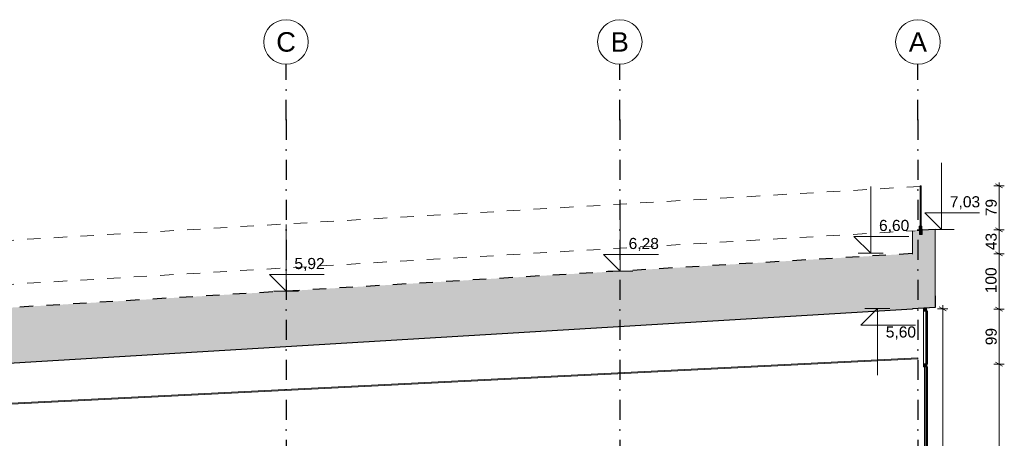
# Model space of a CAD drawing. Header units: millimetres. Extents: x 7523647 to 7570474, y -9734 to 10800.
# Tile 10 of 10: x 7552771 to 7570474, y 3268 to 10800. Entities that reach past the tile are written whole.
import ezdxf
from ezdxf.enums import TextEntityAlignment as Align

# ---------------------------------------------------------------- set-up
doc = ezdxf.new("R2010")
doc.units = ezdxf.units.MM
doc.header["$MEASUREMENT"] = 0
doc.linetypes.add('Kropki i Kreski', pattern=[720, 360, -180, 0, -180])
doc.linetypes.add('Przerywana', pattern=[480, 240, -240])
for name, color, linetype in [('Nowe_199-Z Wymiary i opisy', 7, 'Continuous'), ('Nowe_2025-11-03 Sufit podwieszany', 7, 'Continuous'), ('Nowe_260-A Balustrady', 7, 'Continuous'), ('Nowe_280-A Dachy Powłoki', 7, 'Continuous'), ('Nowe_290-A Ściany kurtynowe', 7, 'Continuous'), ('Nowe_299-A Wymiary opisy PB', 7, 'Continuous'), ('Nowe_410-K Osie', 7, 'Continuous')]:
    doc.layers.add(name, color=color, linetype=linetype)
for name, color, linetype, lineweight, true_color in [('Nowe_199-Z Wymiary i opisy_Nr_pióra__45', 7, 'Continuous', 15, 0x40a5ff), ('Nowe_199-Z Wymiary i opisy_Nr_pióra__85', 7, 'Continuous', 13, 0x80c2ff), ('Nowe_299-A Wymiary opisy PB_Nr_pióra__45', 7, 'Continuous', 15, 0x40a5ff), ('Nowe_299-A Wymiary opisy PB_Nr_pióra__85', 7, 'Continuous', 13, 0x80c2ff), ('Nowe_410-K Osie_Nr_pióra__25', 7, 'Continuous', 25, 0x40a5ff), ('Nowe_Wypełnienie pzekrój_Nr_pióra__61', 7, 'Continuous', 13, 0x6a6a6a)]:
    doc.layers.add(name, color=color, linetype=linetype, lineweight=lineweight, true_color=true_color)
for name, color, linetype, lineweight in [('Nowe_199-Z Wymiary i opisy_Nr_pióra__6', 5, 'Continuous', 13), ('Nowe_2025-11-03 Sufit podwieszany_Nr_pióra__1', 7, 'Continuous', 13), ('Nowe_2025-11-03 Sufit podwieszany_Nr_pióra__92', 7, 'Continuous', 13), ('Nowe_260-A Balustrady_Nr_pióra__175', 7, 'Continuous', 5), ('Nowe_260-A Balustrady_Nr_pióra__51', 7, 'Continuous', 15), ('Nowe_280-A Dachy Powłoki_Nr_pióra__21', 7, 'Continuous', 25), ('Nowe_280-A Dachy Powłoki_Nr_pióra__29', 7, 'Continuous', 25), ('Nowe_280-A Dachy Powłoki_Nr_pióra__49', 7, 'Continuous', 15), ('Nowe_290-A Ściany kurtynowe_Nr_pióra__1', 7, 'Continuous', 13), ('Nowe_290-A Ściany kurtynowe_Nr_pióra__27', 7, 'Continuous', 25), ('Nowe_290-A Ściany kurtynowe_Nr_pióra__87', 7, 'Continuous', 13), ('Nowe_299-A Wymiary opisy PB_Nr_pióra__6', 5, 'Continuous', 13), ('Nowe_410-K Osie_Nr_pióra__1', 7, 'Continuous', 13), ('Nowe_410-K Osie_Nr_pióra__7', 7, 'Continuous', 13)]:
    doc.layers.add(name, color=color, linetype=linetype, lineweight=lineweight)
doc.styles.add('STYL_AUTOMATYCZNY_1', font='arial.ttf')
doc.styles.add('STYL_AUTOMATYCZNY_2', font='arial.ttf')
doc.dimstyles.new('STYL_AUTOMATYCZNY__2', dxfattribs={"dimtxt": 200, "dimasz": 95, "dimexe": 0.18, "dimexo": 0.0625, "dimgap": 0, "dimtad": 1, "dimtih": 1, "dimtoh": 1, "dimdec": 1, "dimlfac": 0.1, "dimzin": 0, "dimdsep": 46, "dimtxsty": 'STYL_AUTOMATYCZNY_2', "dimblk": 'ARROWHEAD_2', "dimblk1": 'ARROWHEAD_2', "dimblk2": 'ARROWHEAD_2', "dimcen": 0.09, "dimse1": 1, "dimse2": 1, "dimclrd": 256, "dimclre": 256, "dimclrt": 5, "dimadec": 1, "dimazin": 0, "dimtfac": 1, "dimtdec": 4, "dimtmove": 0, "dimatfit": 3, "dimfxl": 0, "dimtolj": 1, "dimtzin": 0, "dimarcsym": 0})
doc.dimstyles.new('STYL_AUTOMATYCZNY__3', dxfattribs={"dimtxt": 200, "dimasz": 95, "dimexe": 0.18, "dimexo": 0.0625, "dimgap": 0, "dimtad": 1, "dimdec": 1, "dimlfac": 0.1, "dimzin": 0, "dimdsep": 46, "dimtxsty": 'STYL_AUTOMATYCZNY_2', "dimblk": 'ARROWHEAD_2', "dimblk1": 'ARROWHEAD_2', "dimblk2": 'ARROWHEAD_2', "dimcen": 0.09, "dimclrd": 256, "dimclre": 256, "dimclrt": 5, "dimadec": 1, "dimazin": 0, "dimtfac": 1, "dimtdec": 4, "dimtmove": 0, "dimatfit": 3, "dimfxl": 0, "dimtolj": 1, "dimtzin": 0, "dimarcsym": 0})
doc.dimstyles.new('STYL_AUTOMATYCZNY__4', dxfattribs={"dimtxt": 200, "dimasz": 95, "dimexe": 0.18, "dimexo": 0.0625, "dimgap": 0, "dimtad": 1, "dimdec": 1, "dimlfac": 0.1, "dimzin": 0, "dimdsep": 46, "dimtxsty": 'STYL_AUTOMATYCZNY_2', "dimblk": 'ARROWHEAD_2', "dimblk1": 'ARROWHEAD_2', "dimblk2": 'ARROWHEAD_2', "dimcen": 0.09, "dimclrd": 256, "dimclre": 256, "dimclrt": 5, "dimadec": 1, "dimazin": 0, "dimtfac": 1, "dimtdec": 4, "dimtmove": 2, "dimatfit": 3, "dimfxl": 0, "dimtolj": 1, "dimtzin": 0, "dimarcsym": 0})

# ---------------------------------------------------------------- blocks, each defined once
blk = doc.blocks.new('ElemPrzekroju_8', base_point=(6982742, 0))
at = {"layer": 'Nowe_280-A Dachy Powłoki', "linetype": 'Continuous', "lineweight": 0, "true_color": 0x000000}
for points in [[(7568823, 6706), (7569230, 6731), (7569230, 7016), (7568995, 7002), (7568998, 6934), (7568948, 6934), (7568946, 6999), (7568823, 6992)], [(7568823, 6992), (7568946, 6999), (7568945, 7009), (7568823, 7002)], [(7568960, 7010), (7568950, 7010), (7568950, 7000), (7568991, 7002), (7568991, 7012), (7568980, 7011), (7568980, 7009), (7568960, 7009)], [(7568950, 7000), (7568952, 6938), (7568993, 6938), (7568991, 7002)], [(7569230, 7026), (7568995, 7012), (7568995, 7002), (7569230, 7016)], [(7568823, 6706), (7568823, 6306), (7569230, 6330), (7569230, 6731)], [(7568823, 5805), (7569230, 5829), (7569230, 6330), (7568823, 6306)], [(7568823, 5800), (7569230, 5824), (7569230, 5829), (7568823, 5805)], [(7568823, 5599), (7569230, 5624), (7569230, 5824), (7568823, 5800)]]:
    blk.add_hatch(color=18, dxfattribs=at).paths.add_polyline_path(points)
at = {"layer": 'Nowe_280-A Dachy Powłoki_Nr_pióra__21', "color": 7, "linetype": 'Continuous', "lineweight": 25}
blk.add_line((7569230, 5624), (7568823, 5599), dxfattribs=at)
at = {"layer": 'Nowe_280-A Dachy Powłoki_Nr_pióra__29', "color": 7, "linetype": 'Przerywana', "lineweight": 25}
blk.add_line((7569230, 7026), (7568823, 7002), dxfattribs=at)
at = {"layer": 'Nowe_280-A Dachy Powłoki_Nr_pióra__29', "color": 7, "linetype": 'Continuous', "lineweight": 25, "flags": 128}
blk.add_lwpolyline([(7569230, 5829), (7569230, 5824), (7569230, 5624)], dxfattribs=at)
at = {"layer": 'Nowe_280-A Dachy Powłoki_Nr_pióra__49', "color": 7, "linetype": 'Continuous', "lineweight": 15, "flags": 128}
for points in [[(7568823, 6992), (7568823, 6706), (7568823, 6582)], [(7569230, 7016), (7569230, 6731), (7569230, 6330), (7569230, 5829)]]:
    blk.add_lwpolyline(points, dxfattribs=at)
blk = doc.blocks.new('ElemPrzekroju_9', base_point=(6982742, 0))
at = {"layer": 'Nowe_290-A Ściany kurtynowe', "linetype": 'Continuous', "lineweight": 0, "true_color": 0x000000}
blk.add_hatch(color=18, dxfattribs=at).paths.add_polyline_path([(7569061, 25), (7569081, 25), (7569081, 4554), (7569061, 4554)])
at = {"layer": 'Nowe_290-A Ściany kurtynowe_Nr_pióra__1', "color": 7, "linetype": 'Continuous', "lineweight": 13}
for p, q in [((7569061, 4554), (7569061, 25)), ((7569081, 4554), (7569071, 4554)), ((7569081, 4554), (7569081, 25)), ((7569081, 25), (7569071, 25))]:
    blk.add_line(p, q, dxfattribs=at)
at = {"layer": 'Nowe_290-A Ściany kurtynowe_Nr_pióra__87', "color": 7, "linetype": 'Continuous', "lineweight": 13}
blk.add_line((7569061, 4553), (7569061, 4554), dxfattribs=at)
blk = doc.blocks.new('ElemPrzekroju_10', base_point=(6982742, 0))
at = {"layer": 'Nowe_280-A Dachy Powłoki', "linetype": 'Continuous', "lineweight": 0, "true_color": 0x000000}
for points in [[(7568823, 6592), (7545724, 5206), (7545724, 5196), (7568823, 6582)], [(7545724, 4910), (7568823, 6296), (7568823, 6582), (7545724, 5196)], [(7545724, 4910), (7545724, 4710), (7568823, 6096), (7568823, 6296)], [(7568823, 6096), (7545724, 4710), (7545724, 4409), (7568823, 5795)], [(7568823, 5795), (7545724, 4409), (7545724, 4404), (7568823, 5790)], [(7568823, 5790), (7545724, 4404), (7545724, 4204), (7547476, 4309), (7547476, 4339), (7547526, 4339), (7547526, 4312), (7568823, 5590)]]:
    blk.add_hatch(color=18, dxfattribs=at).paths.add_polyline_path(points)
at = {"layer": 'Nowe_280-A Dachy Powłoki_Nr_pióra__21', "color": 7, "linetype": 'Continuous', "lineweight": 25}
blk.add_line((7568823, 5590), (7545722, 4204), dxfattribs=at)
at = {"layer": 'Nowe_280-A Dachy Powłoki_Nr_pióra__29', "color": 7, "linetype": 'Przerywana', "lineweight": 25}
blk.add_line((7568823, 6592), (7545722, 5205), dxfattribs=at)
at = {"layer": 'Nowe_280-A Dachy Powłoki_Nr_pióra__29', "color": 7, "linetype": 'Continuous', "lineweight": 25}
blk.add_line((7568823, 5599), (7568823, 5590), dxfattribs=at)
blk = doc.blocks.new('*X50', base_point=(6982742, 0))
at = {"layer": 'Nowe_260-A Balustrady_Nr_pióra__175', "color": 7, "linetype": 'Continuous', "lineweight": 5}
for p, q in [((7568943, 7073), (7568950, 7084)), ((7568946, 6971), (7568951, 6977)), ((7568978, 6934), (7568981, 6938)), ((7568990, 7032), (7568994, 7038)), ((7568992, 6956), (7568997, 6963))]:
    blk.add_line(p, q, dxfattribs=at)
blk = doc.blocks.new('ElemPrzekroju_49', base_point=(6982742, 0))
at = {"layer": 'Nowe_260-A Balustrady_Nr_pióra__51', "color": 7, "linetype": 'Continuous', "lineweight": 15}
for p, q in [((7568943, 7084), (7568948, 6934)), ((7568993, 7084), (7568943, 7084)), ((7568993, 7084), (7568998, 6934)), ((7568948, 7079), (7568952, 6938)), ((7568989, 7079), (7568948, 7079)), ((7568998, 6934), (7568948, 6934)), ((7568993, 6938), (7568952, 6938)), ((7568989, 7079), (7568993, 6938))]:
    blk.add_line(p, q, dxfattribs=at)
at = {"layer": 'Nowe_260-A Balustrady', "lineweight": 0}
blk.add_blockref('*X50', (6982742, 0), dxfattribs=at)
blk = doc.blocks.new('ElemPrzekroju_53', base_point=(6982742, 0))
at = {"layer": 'Nowe_260-A Balustrady', "linetype": 'Continuous', "lineweight": 0, "true_color": 0x000000}
for points in [[(7568960, 7809), (7568960, 7084), (7568980, 7084), (7568980, 7809)], [(7568960, 7009), (7568980, 7009), (7568980, 7079), (7568960, 7079)]]:
    blk.add_hatch(color=18, dxfattribs=at).paths.add_polyline_path(points)
at = {"layer": 'Nowe_260-A Balustrady_Nr_pióra__51', "color": 7, "linetype": 'Continuous', "lineweight": 15}
for p, q in [((7568960, 7809), (7568960, 7009)), ((7568980, 7809), (7568960, 7809)), ((7568980, 7809), (7568980, 7009)), ((7568980, 7009), (7568960, 7009))]:
    blk.add_line(p, q, dxfattribs=at)
blk = doc.blocks.new('ElemPrzekroju_60', base_point=(6982742, 0))
at = {"layer": 'Nowe_290-A Ściany kurtynowe', "linetype": 'Continuous', "lineweight": 0, "true_color": 0x000000}
blk.add_hatch(color=18, dxfattribs=at).paths.add_polyline_path([(7569021, 4604), (7569021, 4554), (7569071, 4554), (7569071, 4604)])
at = {"layer": 'Nowe_290-A Ściany kurtynowe_Nr_pióra__27', "color": 7, "linetype": 'Continuous', "lineweight": 25}
for p, q in [((7569071, 4604), (7569021, 4604)), ((7569021, 4554), (7569021, 4554)), ((7569061, 4554), (7569021, 4554)), ((7569071, 4554), (7569071, 4554))]:
    blk.add_line(p, q, dxfattribs=at)
at = {"layer": 'Nowe_290-A Ściany kurtynowe_Nr_pióra__87', "color": 7, "linetype": 'Continuous', "lineweight": 13}
for p, q in [((7569021, 4603), (7569021, 4604)), ((7569021, 4554), (7569021, 4553)), ((7569021, 4553), (7569021, 4554))]:
    blk.add_line(p, q, dxfattribs=at)
blk = doc.blocks.new('ElemPrzekroju_61', base_point=(6982742, 0))
at = {"layer": 'Nowe_290-A Ściany kurtynowe_Nr_pióra__87', "color": 7, "linetype": 'Continuous', "lineweight": 13}
for p, q in [((7569061, 4553), (7569041, 4553)), ((7569041, 3052), (7569041, 4553)), ((7569061, 4553), (7569061, 3052)), ((7569091, 4553), (7569081, 4553)), ((7569091, 3052), (7569091, 4553))]:
    blk.add_line(p, q, dxfattribs=at)
blk = doc.blocks.new('ElemPrzekroju_62', base_point=(6982742, 0))
at = {"layer": 'Nowe_290-A Ściany kurtynowe_Nr_pióra__87', "color": 7, "linetype": 'Continuous', "lineweight": 13}
for p, q in [((7569021, 4603), (7569021, 4603)), ((7569021, 4603), (7569021, 4553)), ((7569021, 4553), (7569021, 4553)), ((7569021, 4553), (7569041, 4553))]:
    blk.add_line(p, q, dxfattribs=at)
blk = doc.blocks.new('ElemPrzekroju_63', base_point=(6982742, 0))
at = {"layer": 'Nowe_290-A Ściany kurtynowe_Nr_pióra__87', "color": 7, "linetype": 'Continuous', "lineweight": 13}
for p, q in [((7569071, 4578), (7569081, 4578)), ((7569081, 4578), (7569081, 4554))]:
    blk.add_line(p, q, dxfattribs=at)
blk = doc.blocks.new('ElemPrzekroju_88', base_point=(6982742, 0))
at = {"layer": 'Nowe_290-A Ściany kurtynowe', "linetype": 'Continuous', "lineweight": 0, "true_color": 0x000000}
blk.add_hatch(color=18, dxfattribs=at).paths.add_polyline_path([(7569021, 4604), (7569021, 4604), (7569071, 4604), (7569071, 4604)])
at = {"layer": 'Nowe_290-A Ściany kurtynowe_Nr_pióra__27', "color": 7, "linetype": 'Continuous', "lineweight": 25}
for p, q in [((7569021, 4604), (7569021, 4604)), ((7569061, 4604), (7569021, 4604)), ((7569071, 4604), (7569071, 4604)), ((7569071, 4554), (7569021, 4554))]:
    blk.add_line(p, q, dxfattribs=at)
at = {"layer": 'Nowe_290-A Ściany kurtynowe_Nr_pióra__87', "color": 7, "linetype": 'Continuous', "lineweight": 13}
for p, q in [((7569021, 4604), (7569021, 4604)), ((7569021, 4554), (7569021, 4603)), ((7569021, 4554), (7569021, 4554))]:
    blk.add_line(p, q, dxfattribs=at)
blk = doc.blocks.new('ElemPrzekroju_89', base_point=(6982742, 0))
at = {"layer": 'Nowe_290-A Ściany kurtynowe_Nr_pióra__87', "color": 7, "linetype": 'Continuous', "lineweight": 13}
for p, q in [((7569021, 4604), (7569021, 4604)), ((7569021, 4604), (7569021, 4603)), ((7569021, 4554), (7569021, 4554))]:
    blk.add_line(p, q, dxfattribs=at)
blk = doc.blocks.new('ElemPrzekroju_93', base_point=(6982742, 0))
at = {"layer": 'Nowe_290-A Ściany kurtynowe', "linetype": 'Continuous', "lineweight": 0, "true_color": 0x000000}
blk.add_hatch(color=18, dxfattribs=at).paths.add_polyline_path([(7569021, 5555), (7569071, 5555), (7569071, 5605), (7569021, 5605)])
at = {"layer": 'Nowe_290-A Ściany kurtynowe_Nr_pióra__27', "color": 7, "linetype": 'Continuous', "lineweight": 25}
for p, q in [((7569021, 5605), (7569021, 5555)), ((7569071, 5605), (7569021, 5605)), ((7569061, 5555), (7569021, 5555)), ((7569071, 5605), (7569071, 5555))]:
    blk.add_line(p, q, dxfattribs=at)
at = {"layer": 'Nowe_290-A Ściany kurtynowe_Nr_pióra__87', "color": 7, "linetype": 'Continuous', "lineweight": 13}
blk.add_line((7569021, 5555), (7569021, 5555), dxfattribs=at)
blk = doc.blocks.new('ElemPrzekroju_94', base_point=(6982742, 0))
at = {"layer": 'Nowe_290-A Ściany kurtynowe_Nr_pióra__87', "color": 7, "linetype": 'Continuous', "lineweight": 13}
for p, q in [((7569061, 5555), (7569021, 5555)), ((7569021, 4604), (7569021, 5555)), ((7569061, 5555), (7569061, 4604)), ((7569091, 5555), (7569081, 5555)), ((7569091, 4604), (7569091, 5555)), ((7569081, 4604), (7569091, 4604))]:
    blk.add_line(p, q, dxfattribs=at)
blk = doc.blocks.new('ElemPrzekroju_95', base_point=(6982742, 0))
at = {"layer": 'Nowe_290-A Ściany kurtynowe_Nr_pióra__87', "color": 7, "linetype": 'Continuous', "lineweight": 13}
for p in [(7569021, 5577), (7569021, 5555)]:
    blk.add_line(p, (7569021, 5555), dxfattribs=at)
blk = doc.blocks.new('ElemPrzekroju_96', base_point=(6982742, 0))
at = {"layer": 'Nowe_290-A Ściany kurtynowe', "linetype": 'Continuous', "lineweight": 0, "true_color": 0x000000}
blk.add_hatch(color=18, dxfattribs=at).paths.add_polyline_path([(7569061, 4604), (7569081, 4604), (7569081, 5555), (7569061, 5555)])
at = {"layer": 'Nowe_290-A Ściany kurtynowe_Nr_pióra__1', "color": 7, "linetype": 'Continuous', "lineweight": 13}
for p, q in [((7569061, 5555), (7569061, 4604)), ((7569081, 5555), (7569071, 5555)), ((7569081, 5555), (7569081, 4604)), ((7569081, 4604), (7569071, 4604))]:
    blk.add_line(p, q, dxfattribs=at)
at = {"layer": 'Nowe_290-A Ściany kurtynowe_Nr_pióra__87', "color": 7, "linetype": 'Continuous', "lineweight": 13}
blk.add_line((7569061, 5555), (7569061, 5555), dxfattribs=at)
blk = doc.blocks.new('ElemPrzekroju_97', base_point=(6982742, 0))
at = {"layer": 'Nowe_290-A Ściany kurtynowe_Nr_pióra__87', "color": 7, "linetype": 'Continuous', "lineweight": 13}
for p, q in [((7569071, 5580), (7569081, 5580)), ((7569081, 5580), (7569081, 5555)), ((7569081, 4604), (7569081, 4579)), ((7569071, 4579), (7569081, 4579))]:
    blk.add_line(p, q, dxfattribs=at)
blk = doc.blocks.new('ElemPrzekroju_106', base_point=(6982742, 0))
at = {"layer": 'Nowe_2025-11-03 Sufit podwieszany', "linetype": 'Continuous', "lineweight": 0, "true_color": 0x000000}
blk.add_hatch(color=18, dxfattribs=at).paths.add_polyline_path([(7547536, 3628), (7568920, 4698), (7568920, 4718), (7547536, 3648)])
at = {"layer": 'Nowe_2025-11-03 Sufit podwieszany_Nr_pióra__1', "color": 7, "linetype": 'Continuous', "lineweight": 13}
for p, q in [((7568920, 4718), (7545720, 3558)), ((7568920, 4698), (7545720, 3537)), ((7568920, 4718), (7568920, 4698))]:
    blk.add_line(p, q, dxfattribs=at)
at = {"layer": 'Nowe_2025-11-03 Sufit podwieszany_Nr_pióra__92', "color": 7, "linetype": 'Continuous', "lineweight": 13}
for q in [(7547536, 3649), (7568920, 4718)]:
    blk.add_line((7568920, 4718), q, dxfattribs=at)
blk = doc.blocks.new('Standardowy znacznik osi[5]', base_point=(7557560, 10000))
at = {"layer": 'Nowe_410-K Osie_Nr_pióra__25', "color": 161, "linetype": 'Kropki i Kreski', "lineweight": 25, "true_color": 0x40a5ff}
for p, q in [((7557560, 9000), (7557560, 10000)), ((7557560, 9000), (7557560, -7934)), ((7557560, -7934), (7557560, -8934))]:
    blk.add_line(p, q, dxfattribs=at)
for p in [(7557560, 9000), (7557560, 9000), (7557560, -7934), (7557560, -7934)]:
    blk.add_point(p, dxfattribs=at)
at = {"layer": 'Nowe_410-K Osie_Nr_pióra__7', "color": 7, "linetype": 'Continuous', "lineweight": 13}
for centre in [(7557560, 10400), (7557560, -9334)]:
    blk.add_circle(centre, 400, dxfattribs=at)
at = {"layer": 'Nowe_410-K Osie_Nr_pióra__1', "color": 7, "lineweight": 13, "style": 'STYL_AUTOMATYCZNY_1'}
for tag, p in [('AC_MarkerText_1_0', (7557560, 10575)), ('AC_MarkerText_1_1', (7557560, -9159))]:
    blk.add_attdef(tag, text='', height=350, rotation=360, dxfattribs=at).set_placement(p, align=Align.TOP_CENTER)
blk = doc.blocks.new('Standardowy znacznik osi[6]', base_point=(7563561, 10000))
at = {"layer": 'Nowe_410-K Osie_Nr_pióra__25', "color": 161, "linetype": 'Kropki i Kreski', "lineweight": 25, "true_color": 0x40a5ff}
for p, q in [((7563561, 9000), (7563561, 10000)), ((7563561, 9000), (7563561, -7934)), ((7563561, -7934), (7563561, -8934))]:
    blk.add_line(p, q, dxfattribs=at)
for p in [(7563561, 9000), (7563561, 9000), (7563561, -7934), (7563561, -7934)]:
    blk.add_point(p, dxfattribs=at)
at = {"layer": 'Nowe_410-K Osie_Nr_pióra__7', "color": 7, "linetype": 'Continuous', "lineweight": 13}
for centre in [(7563561, 10400), (7563561, -9334)]:
    blk.add_circle(centre, 400, dxfattribs=at)
at = {"layer": 'Nowe_410-K Osie_Nr_pióra__1', "color": 7, "lineweight": 13, "style": 'STYL_AUTOMATYCZNY_1'}
for tag, p in [('AC_MarkerText_1_0', (7563561, 10575)), ('AC_MarkerText_1_1', (7563561, -9159))]:
    blk.add_attdef(tag, text='', height=350, rotation=360, dxfattribs=at).set_placement(p, align=Align.TOP_CENTER)
blk = doc.blocks.new('Standardowy znacznik osi[7]', base_point=(7568920, 10000))
at = {"layer": 'Nowe_410-K Osie_Nr_pióra__25', "color": 161, "linetype": 'Kropki i Kreski', "lineweight": 25, "true_color": 0x40a5ff}
for p, q in [((7568920, 9000), (7568920, 10000)), ((7568920, 9000), (7568920, -7934)), ((7568920, -7934), (7568920, -8934))]:
    blk.add_line(p, q, dxfattribs=at)
for p in [(7568920, 9000), (7568920, 9000), (7568920, -7934), (7568920, -7934)]:
    blk.add_point(p, dxfattribs=at)
at = {"layer": 'Nowe_410-K Osie_Nr_pióra__7', "color": 7, "linetype": 'Continuous', "lineweight": 13}
for centre in [(7568920, 10400), (7568920, -9334)]:
    blk.add_circle(centre, 400, dxfattribs=at)
at = {"layer": 'Nowe_410-K Osie_Nr_pióra__1', "color": 7, "lineweight": 13, "style": 'STYL_AUTOMATYCZNY_1'}
for tag, p in [('AC_MarkerText_1_0', (7568920, 10575)), ('AC_MarkerText_1_1', (7568920, -9159))]:
    blk.add_attdef(tag, text='', height=350, rotation=360, dxfattribs=at).set_placement(p, align=Align.TOP_CENTER)
blk = doc.blocks.new('*D150', base_point=(6982742, 0))
at = {"layer": 'Nowe_199-Z Wymiary i opisy_Nr_pióra__45', "color": 161, "linetype": 'Continuous', "lineweight": 15, "true_color": 0x40a5ff}
for p, q in [((7570318, 4636), (7570443, 4564)), ((7570318, 36), (7570443, -36))]:
    blk.add_line(p, q, dxfattribs=at)
at = {"layer": 'Nowe_199-Z Wymiary i opisy_Nr_pióra__85', "color": 151, "linetype": 'Continuous', "lineweight": 13, "true_color": 0x80c2ff}
for p, q in [((7570474, 4600), (7570286, 4600)), ((7570380, 0), (7570380, 4600)), ((7570474, 0), (7570286, 0))]:
    blk.add_line(p, q, dxfattribs=at)
at = {"layer": 'Nowe_199-Z Wymiary i opisy_Nr_pióra__6', "color": 5, "lineweight": 13, "insert": (7570340, 2071), "char_height": 200, "attachment_point": 7, "rotation": 90, "style": 'STYL_AUTOMATYCZNY_2'}
blk.add_mtext('\\A1;{\\pql;\\fArial|b0|i0|c238|p0;\\W1.000000;460}', dxfattribs=at)
blk = doc.blocks.new('ARROWHEAD_2')
at = {"color": 0, "linetype": 'Continuous', "lineweight": 0}
for p, q in [((0, 0), (-1, 0)), ((-0.38, -0.66), (0.38, 0.66))]:
    blk.add_line(p, q, dxfattribs=at)
blk = doc.blocks.new('*D151', base_point=(6982742, 0))
at = {"layer": 'Nowe_199-Z Wymiary i opisy_Nr_pióra__45', "color": 161, "linetype": 'Continuous', "lineweight": 15, "true_color": 0x40a5ff}
for p, q in [((7570318, 5626), (7570443, 5554)), ((7570318, 4636), (7570443, 4564))]:
    blk.add_line(p, q, dxfattribs=at)
at = {"layer": 'Nowe_199-Z Wymiary i opisy_Nr_pióra__85', "color": 151, "linetype": 'Continuous', "lineweight": 13, "true_color": 0x80c2ff}
for p, q in [((7570474, 5590), (7570286, 5590)), ((7570380, 4600), (7570380, 5590)), ((7570474, 4600), (7570286, 4600))]:
    blk.add_line(p, q, dxfattribs=at)
at = {"layer": 'Nowe_199-Z Wymiary i opisy_Nr_pióra__6', "color": 5, "lineweight": 13, "insert": (7570340, 4942), "char_height": 200, "attachment_point": 7, "rotation": 90, "style": 'STYL_AUTOMATYCZNY_2'}
blk.add_mtext('\\A1;{\\pql;\\fArial|b0|i0|c238|p0;\\W1.000000;99}', dxfattribs=at)
blk = doc.blocks.new('*D152', base_point=(6982742, 0))
at = {"layer": 'Nowe_199-Z Wymiary i opisy_Nr_pióra__45', "color": 161, "linetype": 'Continuous', "lineweight": 15, "true_color": 0x40a5ff}
for p, q in [((7570318, 6626), (7570443, 6554)), ((7570318, 5626), (7570443, 5554))]:
    blk.add_line(p, q, dxfattribs=at)
at = {"layer": 'Nowe_199-Z Wymiary i opisy_Nr_pióra__85', "color": 151, "linetype": 'Continuous', "lineweight": 13, "true_color": 0x80c2ff}
for p, q in [((7570474, 6590), (7570286, 6590)), ((7570380, 5590), (7570380, 6590)), ((7570474, 5590), (7570286, 5590))]:
    blk.add_line(p, q, dxfattribs=at)
at = {"layer": 'Nowe_199-Z Wymiary i opisy_Nr_pióra__6', "color": 5, "lineweight": 13, "insert": (7570337, 5877), "char_height": 200, "attachment_point": 7, "rotation": 90, "style": 'STYL_AUTOMATYCZNY_2'}
blk.add_mtext('\\A1;{\\pql;\\fArial|b0|i0|c238|p0;\\W1.000000;100}', dxfattribs=at)
blk = doc.blocks.new('*D153', base_point=(6982742, 0))
at = {"layer": 'Nowe_199-Z Wymiary i opisy_Nr_pióra__45', "color": 161, "linetype": 'Continuous', "lineweight": 15, "true_color": 0x40a5ff}
for p, q in [((7570318, 7056), (7570443, 6984)), ((7570318, 6626), (7570443, 6554))]:
    blk.add_line(p, q, dxfattribs=at)
at = {"layer": 'Nowe_199-Z Wymiary i opisy_Nr_pióra__85', "color": 151, "linetype": 'Continuous', "lineweight": 13, "true_color": 0x80c2ff}
for p, q in [((7570474, 7020), (7570286, 7020)), ((7570380, 6590), (7570380, 7020)), ((7570474, 6590), (7570286, 6590))]:
    blk.add_line(p, q, dxfattribs=at)
at = {"layer": 'Nowe_199-Z Wymiary i opisy_Nr_pióra__6', "color": 5, "lineweight": 13, "insert": (7570340, 6653), "char_height": 200, "attachment_point": 7, "rotation": 90, "style": 'STYL_AUTOMATYCZNY_2'}
blk.add_mtext('\\A1;{\\pql;\\fArial|b0|i0|c238|p0;\\W1.000000;43}', dxfattribs=at)
blk = doc.blocks.new('*D154', base_point=(6982742, 0))
at = {"layer": 'Nowe_199-Z Wymiary i opisy_Nr_pióra__45', "color": 161, "linetype": 'Continuous', "lineweight": 15, "true_color": 0x40a5ff}
for p, q in [((7570443, 7774), (7570318, 7846)), ((7570318, 7056), (7570443, 6984))]:
    blk.add_line(p, q, dxfattribs=at)
at = {"layer": 'Nowe_199-Z Wymiary i opisy_Nr_pióra__85', "color": 151, "linetype": 'Continuous', "lineweight": 13, "true_color": 0x80c2ff}
for p, q in [((7570474, 7810), (7570286, 7810)), ((7570380, 7810), (7570380, 7871)), ((7570380, 7020), (7570380, 7810)), ((7570474, 7020), (7570286, 7020))]:
    blk.add_line(p, q, dxfattribs=at)
at = {"layer": 'Nowe_199-Z Wymiary i opisy_Nr_pióra__6', "color": 5, "lineweight": 13, "insert": (7570340, 7263), "char_height": 200, "attachment_point": 7, "rotation": 90, "style": 'STYL_AUTOMATYCZNY_2'}
blk.add_mtext('\\A1;{\\pql;\\fArial|b0|i0|c238|p0;\\W1.000000;79}', dxfattribs=at)
blk = doc.blocks.new('*D155', base_point=(6982742, 0))
at = {"layer": 'Nowe_199-Z Wymiary i opisy_Nr_pióra__45', "color": 161, "linetype": 'Continuous', "lineweight": 15, "true_color": 0x40a5ff}
for p, q in [((7569429, 5564), (7569304, 5636)), ((7569304, 36), (7569429, -36))]:
    blk.add_line(p, q, dxfattribs=at)
at = {"layer": 'Nowe_199-Z Wymiary i opisy_Nr_pióra__85', "color": 151, "linetype": 'Continuous', "lineweight": 13, "true_color": 0x80c2ff}
for p, q in [((7569461, 5600), (7569273, 5600)), ((7569367, 5600), (7569367, 5661)), ((7569367, 0), (7569367, 5600)), ((7569461, 0), (7569273, 0)), ((7569367, -61), (7569367, 0))]:
    blk.add_line(p, q, dxfattribs=at)
at = {"layer": 'Nowe_199-Z Wymiary i opisy_Nr_pióra__6', "color": 5, "lineweight": 13, "insert": (7569327, 2571), "char_height": 200, "attachment_point": 7, "rotation": 90, "style": 'STYL_AUTOMATYCZNY_2'}
blk.add_mtext('\\A1;{\\pql;\\fArial|b0|i0|c238|p0;\\W1.000000;560}', dxfattribs=at)
blk = doc.blocks.new('*D183', base_point=(6982742, 0))
at = {"layer": 'Nowe_299-A Wymiary opisy PB_Nr_pióra__45', "color": 161, "linetype": 'Continuous', "lineweight": 15, "true_color": 0x40a5ff}
for p, q in [((7568861, 728), (7568789, 603)), ((7569199, 603), (7569271, 728))]:
    blk.add_line(p, q, dxfattribs=at)
at = {"layer": 'Nowe_299-A Wymiary opisy PB_Nr_pióra__85', "color": 151, "linetype": 'Continuous', "lineweight": 13, "true_color": 0x80c2ff}
for p, q in [((7568825, 666), (7569235, 666)), ((7569235, 666), (7569296, 666))]:
    blk.add_line(p, q, dxfattribs=at)
at = {"layer": 'Nowe_299-A Wymiary opisy PB_Nr_pióra__6', "color": 5, "lineweight": 13, "insert": (7568877, 706), "char_height": 200, "attachment_point": 7, "style": 'STYL_AUTOMATYCZNY_2'}
blk.add_mtext('\\A1;{\\pql;\\fArial|b0|i0|c238|p0;\\W1.000000;41}', dxfattribs=at)
blk = doc.blocks.new('Wymiary_6', base_point=(7557560, 5916))
at = {"layer": 'Nowe_199-Z Wymiary i opisy_Nr_pióra__45', "color": 161, "linetype": 'Continuous', "lineweight": 15, "true_color": 0x40a5ff}
for p, q in [((7557560, 5916), (7557560, 7116)), ((7557560, 5916), (7557260, 6216)), ((7557260, 6216), (7557560, 6216)), ((7557560, 6216), (7558244, 6216))]:
    blk.add_line(p, q, dxfattribs=at)
at = {"layer": 'Nowe_199-Z Wymiary i opisy_Nr_pióra__85', "color": 151, "linetype": 'Continuous', "lineweight": 13, "true_color": 0x80c2ff}
for q in [(7557335, 5916), (7557785, 5916)]:
    blk.add_line((7557560, 5916), q, dxfattribs=at)
at = {"layer": 'Nowe_199-Z Wymiary i opisy_Nr_pióra__6', "color": 5, "lineweight": 13, "insert": (7557710, 6276), "char_height": 200, "attachment_point": 7, "style": 'STYL_AUTOMATYCZNY_2'}
blk.add_mtext('\\A1;{\\pql;\\fArial|b0|i0|c238|p0;\\W1.000000;5,92}', dxfattribs=at)
blk = doc.blocks.new('Wymiary_7', base_point=(7563570, 6276))
at = {"layer": 'Nowe_199-Z Wymiary i opisy_Nr_pióra__45', "color": 161, "linetype": 'Continuous', "lineweight": 15, "true_color": 0x40a5ff}
for p, q in [((7563570, 6276), (7563570, 7476)), ((7563570, 6276), (7563270, 6576)), ((7563270, 6576), (7563570, 6576)), ((7563570, 6576), (7564254, 6576))]:
    blk.add_line(p, q, dxfattribs=at)
at = {"layer": 'Nowe_199-Z Wymiary i opisy_Nr_pióra__85', "color": 151, "linetype": 'Continuous', "lineweight": 13, "true_color": 0x80c2ff}
for q in [(7563345, 6276), (7563795, 6276)]:
    blk.add_line((7563570, 6276), q, dxfattribs=at)
at = {"layer": 'Nowe_199-Z Wymiary i opisy_Nr_pióra__6', "color": 5, "lineweight": 13, "insert": (7563720, 6636), "char_height": 200, "attachment_point": 7, "style": 'STYL_AUTOMATYCZNY_2'}
blk.add_mtext('\\A1;{\\pql;\\fArial|b0|i0|c238|p0;\\W1.000000;6,28}', dxfattribs=at)
blk = doc.blocks.new('Wymiary_10', base_point=(7568071, 6601))
at = {"layer": 'Nowe_199-Z Wymiary i opisy_Nr_pióra__45', "color": 161, "linetype": 'Continuous', "lineweight": 15, "true_color": 0x40a5ff}
for p, q in [((7568071, 6601), (7568071, 7801)), ((7568071, 6601), (7567771, 6901)), ((7567771, 6901), (7568071, 6901)), ((7568071, 6901), (7568755, 6901))]:
    blk.add_line(p, q, dxfattribs=at)
at = {"layer": 'Nowe_199-Z Wymiary i opisy_Nr_pióra__85', "color": 151, "linetype": 'Continuous', "lineweight": 13, "true_color": 0x80c2ff}
for q in [(7567846, 6601), (7568296, 6601)]:
    blk.add_line((7568071, 6601), q, dxfattribs=at)
at = {"layer": 'Nowe_199-Z Wymiary i opisy_Nr_pióra__6', "color": 5, "lineweight": 13, "insert": (7568221, 6961), "char_height": 200, "attachment_point": 7, "style": 'STYL_AUTOMATYCZNY_2'}
blk.add_mtext('\\A1;{\\pql;\\fArial|b0|i0|c238|p0;\\W1.000000;6,60}', dxfattribs=at)
blk = doc.blocks.new('Wymiary_11', base_point=(7568193, 5604))
at = {"layer": 'Nowe_199-Z Wymiary i opisy_Nr_pióra__45', "color": 161, "linetype": 'Continuous', "lineweight": 15, "true_color": 0x40a5ff}
for p, q in [((7568193, 5604), (7567893, 5304)), ((7568193, 5604), (7568193, 4404)), ((7567893, 5304), (7568193, 5304)), ((7568193, 5304), (7568876, 5304))]:
    blk.add_line(p, q, dxfattribs=at)
at = {"layer": 'Nowe_199-Z Wymiary i opisy_Nr_pióra__85', "color": 151, "linetype": 'Continuous', "lineweight": 13, "true_color": 0x80c2ff}
for q in [(7567968, 5604), (7568418, 5604)]:
    blk.add_line((7568193, 5604), q, dxfattribs=at)
at = {"layer": 'Nowe_199-Z Wymiary i opisy_Nr_pióra__6', "color": 5, "lineweight": 13, "insert": (7568343, 5044), "char_height": 200, "attachment_point": 7, "style": 'STYL_AUTOMATYCZNY_2'}
blk.add_mtext('\\A1;{\\pql;\\fArial|b0|i0|c238|p0;\\W1.000000;5,60}', dxfattribs=at)
blk = doc.blocks.new('Wymiary_12', base_point=(7569346, 7026))
at = {"layer": 'Nowe_199-Z Wymiary i opisy_Nr_pióra__45', "color": 161, "linetype": 'Continuous', "lineweight": 15, "true_color": 0x40a5ff}
for p, q in [((7569346, 7026), (7569346, 8226)), ((7569346, 7026), (7569046, 7326)), ((7569046, 7326), (7569346, 7326)), ((7569346, 7326), (7570029, 7326))]:
    blk.add_line(p, q, dxfattribs=at)
at = {"layer": 'Nowe_199-Z Wymiary i opisy_Nr_pióra__85', "color": 151, "linetype": 'Continuous', "lineweight": 13, "true_color": 0x80c2ff}
for q in [(7569121, 7026), (7569571, 7026)]:
    blk.add_line((7569346, 7026), q, dxfattribs=at)
at = {"layer": 'Nowe_199-Z Wymiary i opisy_Nr_pióra__6', "color": 5, "lineweight": 13, "insert": (7569496, 7386), "char_height": 200, "attachment_point": 7, "style": 'STYL_AUTOMATYCZNY_2'}
blk.add_mtext('\\A1;{\\pql;\\fArial|b0|i0|c238|p0;\\W1.000000;7,03}', dxfattribs=at)

msp = doc.modelspace()

# ---------------------------------------------------------------- linework, layer by layer
at = {"layer": 'Nowe_Wypełnienie pzekrój_Nr_pióra__61', "color": 251, "linetype": 'Przerywana', "lineweight": 13, "true_color": 0x6a6a6a}
for points in [[(7545720.42, 6422.95), (7568970.77, 7800.62)], [(7545716.62, 5631.33), (7568814.67, 6999.99)]]:
    msp.add_lwpolyline(points, dxfattribs=at)

# ---------------------------------------------------------------- block references
at = {"layer": 'Nowe_199-Z Wymiary i opisy', "color": 151, "linetype": 'Continuous', "lineweight": 13, "true_color": 0x80c2ff}
for name, p in [('Wymiary_12', (7569345.53, 7026.41)), ('Wymiary_10', (7568071.34, 6600.52)), ('Wymiary_7', (7563569.89, 6276.1)), ('Wymiary_6', (7557560.37, 5915.77)), ('Wymiary_11', (7568192.61, 5603.73))]:
    msp.add_blockref(name, p, dxfattribs=at)
at = {"layer": 'Nowe_2025-11-03 Sufit podwieszany', "lineweight": 0}
msp.add_blockref('ElemPrzekroju_106', (6982742.06, 0), dxfattribs=at)
at = {"layer": 'Nowe_260-A Balustrady', "lineweight": 0}
for name in ['ElemPrzekroju_53', 'ElemPrzekroju_49']:
    msp.add_blockref(name, (6982742.06, 0), dxfattribs=at)
at = {"layer": 'Nowe_280-A Dachy Powłoki', "lineweight": 0}
for name in ['ElemPrzekroju_8', 'ElemPrzekroju_10']:
    msp.add_blockref(name, (6982742.06, 0), dxfattribs=at)
at = {"layer": 'Nowe_290-A Ściany kurtynowe', "lineweight": 0}
for name in ['ElemPrzekroju_95', 'ElemPrzekroju_93', 'ElemPrzekroju_94', 'ElemPrzekroju_96', 'ElemPrzekroju_97', 'ElemPrzekroju_89', 'ElemPrzekroju_62', 'ElemPrzekroju_88', 'ElemPrzekroju_60', 'ElemPrzekroju_61', 'ElemPrzekroju_9', 'ElemPrzekroju_63']:
    msp.add_blockref(name, (6982742.06, 0), dxfattribs=at)
at = {"layer": 'Nowe_410-K Osie', "color": 8, "linetype": 'Continuous', "lineweight": 13}
ref = msp.add_blockref('Standardowy znacznik osi[5]', (7557560.37, 10000), dxfattribs=at)
ref.add_attrib('AC_MarkerText_1', 'C', dxfattribs={"layer": 'Nowe_410-K Osie_Nr_pióra__1', "color": 7, "lineweight": 13, "height": 350, "rotation": 360, "style": 'STYL_AUTOMATYCZNY_1'}).set_placement((7557560.37, 10575), align=Align.TOP_CENTER)
ref.add_attrib('AC_MarkerText_1_1', 'C', dxfattribs={"layer": 'Nowe_410-K Osie_Nr_pióra__1', "color": 7, "lineweight": 13, "height": 350, "rotation": 360, "style": 'STYL_AUTOMATYCZNY_1'}).set_placement((7557560.37, -9158.77), align=Align.TOP_CENTER)
ref = msp.add_blockref('Standardowy znacznik osi[6]', (7563560.74, 10000), dxfattribs=at)
ref.add_attrib('AC_MarkerText_1', 'B', dxfattribs={"layer": 'Nowe_410-K Osie_Nr_pióra__1', "color": 7, "lineweight": 13, "height": 350, "rotation": 360, "style": 'STYL_AUTOMATYCZNY_1'}).set_placement((7563560.74, 10575), align=Align.TOP_CENTER)
ref.add_attrib('AC_MarkerText_1_1', 'B', dxfattribs={"layer": 'Nowe_410-K Osie_Nr_pióra__1', "color": 7, "lineweight": 13, "height": 350, "rotation": 360, "style": 'STYL_AUTOMATYCZNY_1'}).set_placement((7563560.74, -9158.77), align=Align.TOP_CENTER)
ref = msp.add_blockref('Standardowy znacznik osi[7]', (7568920.3, 10000), dxfattribs=at)
ref.add_attrib('AC_MarkerText_1', 'A', dxfattribs={"layer": 'Nowe_410-K Osie_Nr_pióra__1', "color": 7, "lineweight": 13, "height": 350, "rotation": 360, "style": 'STYL_AUTOMATYCZNY_1'}).set_placement((7568920.3, 10575), align=Align.TOP_CENTER)
ref.add_attrib('AC_MarkerText_1_1', 'A', dxfattribs={"layer": 'Nowe_410-K Osie_Nr_pióra__1', "color": 7, "lineweight": 13, "height": 350, "rotation": 360, "style": 'STYL_AUTOMATYCZNY_1'}).set_placement((7568920.3, -9158.77), align=Align.TOP_CENTER)

# ---------------------------------------------------------------- dimensions: what is measured, and where the dimension line sits
at = {"layer": 'Nowe_199-Z Wymiary i opisy', "color": 151, "linetype": 'Continuous', "lineweight": 13, "true_color": 0x80c2ff}
for base, p1, p2, dimstyle, picture, middle in [((7570380.05, 7810.31), (7568970.3, 7020.38), (7568970.3, 7810.31), 'STYL_AUTOMATYCZNY__3', '*D154', (7570240.05, 7415.01)), ((7570380.05, 7020.38), (7569231.99, 6590.15), (7568970.3, 7020.38), 'STYL_AUTOMATYCZNY__3', '*D153', (7570240.05, 6804.93)), ((7570380.05, 6590.15), (7568822.88, 5589.73), (7569231.99, 6590.15), 'STYL_AUTOMATYCZNY__4', '*D152', (7570237.19, 6104.93)), ((7570380.05, 5589.73), (7568823.59, 4600.17), (7568822.88, 5589.73), 'STYL_AUTOMATYCZNY__3', '*D151', (7570240.05, 5094.61)), ((7569366.94, 5599.87), (7569071.02, 0), (7569060.99, 5599.87), 'STYL_AUTOMATYCZNY__3', '*D155', (7569226.94, 2799.43)), ((7570380.05, 4600.17), (7557865.37, 0), (7568823.59, 4600.17), 'STYL_AUTOMATYCZNY__3', '*D150', (7570240.05, 2299.58))]:
    dim = msp.add_linear_dim(base=base, p1=p1, p2=p2, angle=90, dimstyle=dimstyle, dxfattribs=at)
    dim.commit()
    dim.dimension.update_dxf_attribs({"geometry": picture, "text_midpoint": middle, "dimtype": 160, "text_rotation": 90})
at = {"layer": 'Nowe_299-A Wymiary opisy PB', "color": 151, "linetype": 'Continuous', "lineweight": 13, "true_color": 0x80c2ff}
dim = msp.add_linear_dim(base=(7569234.92, 665.87), p1=(7568825.01, -340.2), p2=(7569234.92, 4588.06), dimstyle='STYL_AUTOMATYCZNY__2', dxfattribs=at)
dim.commit()
dim.dimension.update_dxf_attribs({"geometry": '*D183', "text_midpoint": (7569029.62, 805.87), "dimtype": 160})

doc.saveas('drawing.dxf')
